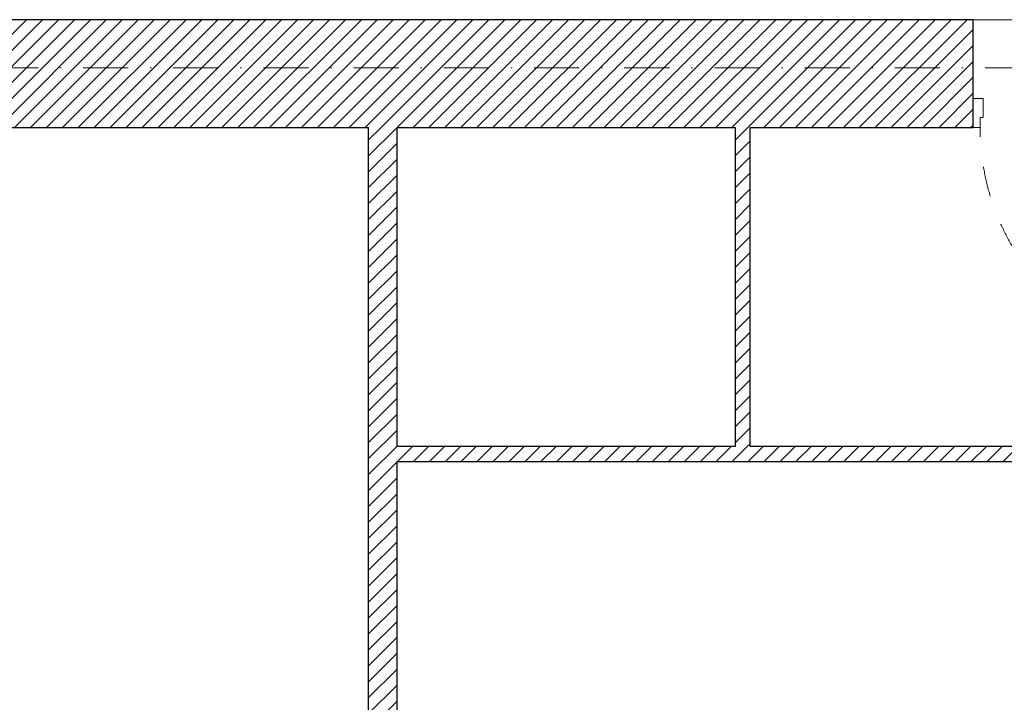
# Model space of a CAD drawing. Header units: millimetres. Extents: x 172139 to 266886, y 95607 to 138225.
# Tile 35 of 71: x 198902 to 202833, y 110672 to 113398. Entities that reach past the tile are written whole.
import ezdxf
from ezdxf.enums import TextEntityAlignment as Align

# ---------------------------------------------------------------- set-up
doc = ezdxf.new("R2010")
doc.units = ezdxf.units.MM
doc.header["$MEASUREMENT"] = 0
doc.linetypes.add('Kropki i Kreski', pattern=[360, 180, -90, 0, -90])
doc.linetypes.add('Przerywana', pattern=[240, 120, -120])
for name, color, linetype in [('Drzwi ArchiCAD', 7, 'Continuous'), ('Konstrukcja - Siatki mod', 7, 'Continuous'), ('KR_INW', 7, 'Continuous'), ('NAPIS_SODON', 7, 'Continuous'), ('Znaczniki drzwi ArchiCADa', 7, 'Continuous')]:
    doc.layers.add(name, color=color, linetype=linetype)
for name, color, linetype, lineweight in [('Drzwi ArchiCAD_Nr_pióra__1', 7, 'Continuous', 13), ('Drzwi ArchiCAD_Nr_pióra__27', 7, 'Continuous', 25), ('KR_INW_Nr_pióra__101', 252, 'Continuous', 5), ('KR_INW_Nr_pióra__27', 7, 'Continuous', 25), ('NAPIS_SODON_Nr_pióra__121', 255, 'Continuous', 0), ('Znaczniki drzwi ArchiCADa_Nr_pióra__7', 7, 'Continuous', 13)]:
    doc.layers.add(name, color=color, linetype=linetype, lineweight=lineweight)
doc.layers.add('Konstrukcja - Siatki mod_Nr_pióra__48', color=7, linetype='Continuous', lineweight=15, true_color=0xa80f02)
doc.layers.add('Znaczniki drzwi ArchiCADa_Nr_pióra__20', color=7, linetype='Continuous', lineweight=13, true_color=0xb00000)
doc.styles.add('GENERATED_STYLE_1', font='ARIALN.TTF')
pattern_1 = [(45, (0, 0), (-31.819804, 31.819804), [])]

# ---------------------------------------------------------------- blocks, each defined once
blk = doc.blocks.new('Strop_2', base_point=(188316, 115154.1))
at = {"layer": 'NAPIS_SODON_Nr_pióra__121', "linetype": 'Continuous', "flags": 128}
blk.add_lwpolyline([(224893.2, 113397.6), (205242.2, 113397.6), (204667.3, 113397.6), (188316, 113397.6)], dxfattribs=at)
blk = doc.blocks.new('Drzwi 19_29')
at = {"layer": 'Drzwi ArchiCAD_Nr_pióra__1', "linetype": 'Continuous'}
for p, q in [((381.9, 0), (381.9, 843.7)), ((381.9, 843.7), (421.9, 843.7)), ((421.9, 843.7), (421.9, 0)), ((-421.9, 0), (-449.9, 0)), ((-449.9, 0), (-449.9, -115)), ((-421.9, -40), (-421.9, 0)), ((421.9, 0), (381.9, 0)), ((449.9, 0), (421.9, 0)), ((421.9, 0), (421.9, -40)), ((449.9, -115), (449.9, 0)), ((-409.9, -40), (-421.9, -40)), ((-409.9, -115), (-409.9, -40)), ((421.9, -40), (409.9, -40)), ((409.9, -40), (409.9, -115)), ((-449.9, -115), (-409.9, -115)), ((409.9, -115), (449.9, -115))]:
    blk.add_line(p, q, dxfattribs=at)
at = {"layer": 'Drzwi ArchiCAD_Nr_pióra__1', "linetype": 'Przerywana'}
blk.add_arc((421.9, 0), 843.7, 90, 180, dxfattribs=at)
at = {"layer": 'Drzwi ArchiCAD_Nr_pióra__27', "linetype": 'Continuous'}
for p, q in [((-449.9, 0), (-449.9, -115)), ((449.9, 0), (449.9, -115))]:
    blk.add_line(p, q, dxfattribs=at)
blk = doc.blocks.new('Znacznik Wym 19_24')
at = {"layer": 'Znaczniki drzwi ArchiCADa_Nr_pióra__20', "linetype": 'Continuous'}
blk.add_line((0, -365), (0, 300), dxfattribs=at)
at = {"layer": 'Znaczniki drzwi ArchiCADa_Nr_pióra__7', "style": 'GENERATED_STYLE_1'}
for tag, p in [('AC_MarkerText_2', (-17.6, -84.3)), ('AC_MarkerText_3', (182.4, -84.3))]:
    blk.add_attdef(tag, text='', height=100, rotation=90, dxfattribs=at).set_placement(p, align=Align.BOTTOM_LEFT)
blk = doc.blocks.new('Ściana_90', base_point=(200293.6, 113397.6))
at = {"layer": 'KR_INW_Nr_pióra__101', "linetype": 'Continuous'}
h = blk.add_hatch(dxfattribs=at)
h.set_pattern_fill('Cegła_licówka', color=256, style=0, pattern_type=2)
h.set_pattern_definition(pattern_1)
h.paths.add_polyline_path([(200293.6, 112967.6), (200293.6, 108950.9), (200408.6, 108950.9), (200408.6, 112967.6)])
h = blk.add_hatch(dxfattribs=at)
h.set_pattern_fill('Cegła_licówka', color=256, style=0, pattern_type=2)
h.set_pattern_definition(pattern_1)
h.paths.add_polyline_path([(200293.6, 107385.1), (200408.6, 107385.1), (200408.6, 108051.2), (200293.6, 108051.2)])
at = {"layer": 'KR_INW_Nr_pióra__27', "linetype": 'Continuous'}
for p, q in [((200293.6, 108950.9), (200408.6, 108950.9)), ((200293.6, 108051.2), (200408.6, 108051.2))]:
    blk.add_line(p, q, dxfattribs=at)
at = {"layer": 'KR_INW_Nr_pióra__27', "linetype": 'Continuous', "flags": 128}
for points in [[(200293.6, 112967.6), (200293.6, 108950.9)], [(200408.6, 111692.9), (200408.6, 112967.6)], [(200408.6, 108950.9), (200408.6, 111632.9)], [(200293.6, 108051.2), (200293.6, 107385.1)], [(200408.6, 107385.1), (200408.6, 108051.2)]]:
    blk.add_lwpolyline(points, dxfattribs=at)
at = {"layer": 'Drzwi ArchiCAD', "linetype": 'Continuous', "xscale": -1, "zscale": 1000, "rotation": 90}
blk.add_blockref('Drzwi 19_29', (200293.6, 108501), dxfattribs=at)
at = {"layer": 'Znaczniki drzwi ArchiCADa', "color": 14, "lineweight": 13, "true_color": 0xb00000}
ref = blk.add_blockref('Znacznik Wym 19_24', (200408.6, 108501), dxfattribs=dict(at, rotation=270))
ref.add_attrib('AC_MarkerText_2', '82', dxfattribs={"layer": 'Znaczniki drzwi ArchiCADa_Nr_pióra__7', "color": 7, "height": 100, "rotation": 360, "style": 'GENERATED_STYLE_1'}).set_placement((200293.6, 108549.3), align=Align.BOTTOM_LEFT)
ref.add_attrib('AC_MarkerText_3', '206', dxfattribs={"layer": 'Znaczniki drzwi ArchiCADa_Nr_pióra__7', "color": 7, "height": 100, "rotation": 360, "style": 'GENERATED_STYLE_1'}).set_placement((200293.6, 108349.3), align=Align.BOTTOM_LEFT)
blk = doc.blocks.new('Ściana_91', base_point=(200293.6, 111632.9))
at = {"layer": 'KR_INW_Nr_pióra__101', "linetype": 'Continuous'}
h = blk.add_hatch(dxfattribs=at)
h.set_pattern_fill('Cegła_licówka', color=256, style=0, pattern_type=2)
h.set_pattern_definition(pattern_1)
h.paths.add_polyline_path([(200408.6, 111632.9), (204370.1, 111632.9), (204370.1, 111692.9), (200408.6, 111692.9)])
at = {"layer": 'KR_INW_Nr_pióra__27', "linetype": 'Continuous', "flags": 128}
for points in [[(201758, 111692.9), (200408.6, 111692.9)], [(203949.8, 111692.9), (201818, 111692.9)], [(200408.6, 111632.9), (203950.1, 111632.9)]]:
    blk.add_lwpolyline(points, dxfattribs=at)
blk = doc.blocks.new('Ściana_92', base_point=(201758, 111632.9))
at = {"layer": 'KR_INW_Nr_pióra__101', "linetype": 'Continuous'}
h = blk.add_hatch(dxfattribs=at)
h.set_pattern_fill('Cegła_licówka', color=256, style=0, pattern_type=2)
h.set_pattern_definition(pattern_1)
h.paths.add_polyline_path([(201818, 111692.9), (201818, 112967.6), (201758, 112967.6), (201758, 111692.9)])
at = {"layer": 'KR_INW_Nr_pióra__27', "linetype": 'Continuous', "flags": 128}
for points in [[(201758, 112967.6), (201758, 111692.9)], [(201818, 111692.9), (201818, 112967.6)]]:
    blk.add_lwpolyline(points, dxfattribs=at)
blk = doc.blocks.new('Drzwi 19_44')
at = {"layer": 'Drzwi ArchiCAD_Nr_pióra__1', "linetype": 'Continuous'}
for p, q in [((430.5, 0), (430.5, 941.1)), ((430.5, 941.1), (470.5, 941.1)), ((470.5, 941.1), (470.5, 0)), ((-470.5, 0), (-498.5, 0)), ((-498.5, 0), (-498.5, -115)), ((-470.5, -40), (-470.5, 0)), ((470.5, 0), (430.5, 0)), ((498.5, 0), (470.5, 0)), ((470.5, 0), (470.5, -40)), ((498.5, -115), (498.5, 0)), ((-458.5, -40), (-470.5, -40)), ((-458.5, -115), (-458.5, -40)), ((470.5, -40), (458.5, -40)), ((458.5, -40), (458.5, -115)), ((-498.5, -115), (-458.5, -115)), ((458.5, -115), (498.5, -115))]:
    blk.add_line(p, q, dxfattribs=at)
at = {"layer": 'Drzwi ArchiCAD_Nr_pióra__1', "linetype": 'Przerywana'}
blk.add_arc((470.5, 0), 941.1, 90, 180, dxfattribs=at)
at = {"layer": 'Drzwi ArchiCAD_Nr_pióra__27', "linetype": 'Continuous'}
for p, q in [((-498.5, 0), (-498.5, -115)), ((498.5, 0), (498.5, -115))]:
    blk.add_line(p, q, dxfattribs=at)
blk = doc.blocks.new('Ściana_130', base_point=(209438.1, 113397.6))
at = {"layer": 'KR_INW_Nr_pióra__101', "linetype": 'Continuous'}
h = blk.add_hatch(dxfattribs=at)
h.set_pattern_fill('Cegła_licówka', color=256, style=0, pattern_type=2)
h.set_pattern_definition(pattern_1)
h.paths.add_polyline_path([(198660.6, 113232.6), (198660.6, 113117.6), (198660.6, 112967.6), (202708.4, 112967.6), (202708.4, 113082.6), (202708.4, 113397.6), (198660.6, 113397.6)])
at = {"layer": 'KR_INW_Nr_pióra__27', "linetype": 'Continuous'}
for p, q in [((202708.4, 113082.6), (202708.4, 113397.6)), ((202708.4, 112967.6), (202708.4, 113082.6))]:
    blk.add_line(p, q, dxfattribs=at)
at = {"layer": 'KR_INW_Nr_pióra__27', "linetype": 'Continuous', "flags": 128}
for points in [[(202708.4, 113397.6), (198660.6, 113397.6)], [(198660.6, 112967.6), (200293.6, 112967.6)], [(200408.6, 112967.6), (201758, 112967.6)], [(201818, 112967.6), (202708.4, 112967.6)]]:
    blk.add_lwpolyline(points, dxfattribs=at)
at = {"layer": 'Drzwi ArchiCAD', "linetype": 'Continuous', "xscale": -1, "zscale": 1000, "rotation": 180}
blk.add_blockref('Drzwi 19_44', (203206.9, 112967.6), dxfattribs=at)
blk = doc.blocks.new('Standardowy znacznik siatki_10')
at = {"layer": 'Konstrukcja - Siatki mod_Nr_pióra__48', "linetype": 'Kropki i Kreski'}
blk.add_line((1000, 0), (72912, 0), dxfattribs=at)

msp = doc.modelspace()

# ---------------------------------------------------------------- block references
at = {"layer": 'Konstrukcja - Siatki mod', "color": 8, "linetype": 'Continuous', "lineweight": 13, "zscale": 1000}
msp.add_blockref('Standardowy znacznik siatki_10', (177989.3, 113205.9), dxfattribs=at)
at = {"layer": 'KR_INW'}
for name, p in [('Ściana_130', (209438.1, 113397.6)), ('Ściana_90', (200293.6, 113397.6)), ('Ściana_92', (201758, 111632.9)), ('Ściana_91', (200293.6, 111632.9))]:
    msp.add_blockref(name, p, dxfattribs=at)
at = {"layer": 'NAPIS_SODON', "color": 255, "linetype": 'Continuous', "lineweight": 0}
msp.add_blockref('Strop_2', (188316, 115154.1), dxfattribs=at)

doc.saveas('drawing.dxf')
